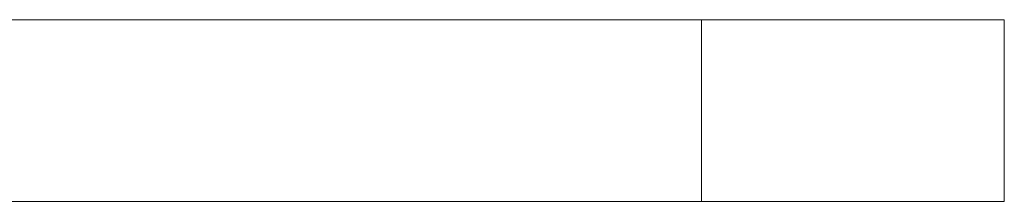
# Model space of a CAD drawing. Header units: millimetres. Extents: x 0 to 210, y 0 to 297.
# Tile 7 of 18: x 80.87 to 97.12, y 200.67 to 203.67. Entities that reach past the tile are written whole.
import ezdxf

# ---------------------------------------------------------------- set-up
doc = ezdxf.new("R2010")
doc.units = ezdxf.units.MM

msp = doc.modelspace()

# ---------------------------------------------------------------- linework, layer by layer
at = {"color": 7, "linetype": 'Continuous', "lineweight": 15}
for p, q in [((52.123, 203.67), (92.123, 203.67)), ((92.123, 200.67), (92.123, 203.67)), ((92.123, 203.67), (97.123, 203.67)), ((97.123, 203.67), (97.123, 200.67)), ((52.123, 200.67), (92.123, 200.67)), ((97.123, 200.67), (92.123, 200.67))]:
    msp.add_line(p, q, dxfattribs=at)

doc.saveas('drawing.dxf')
